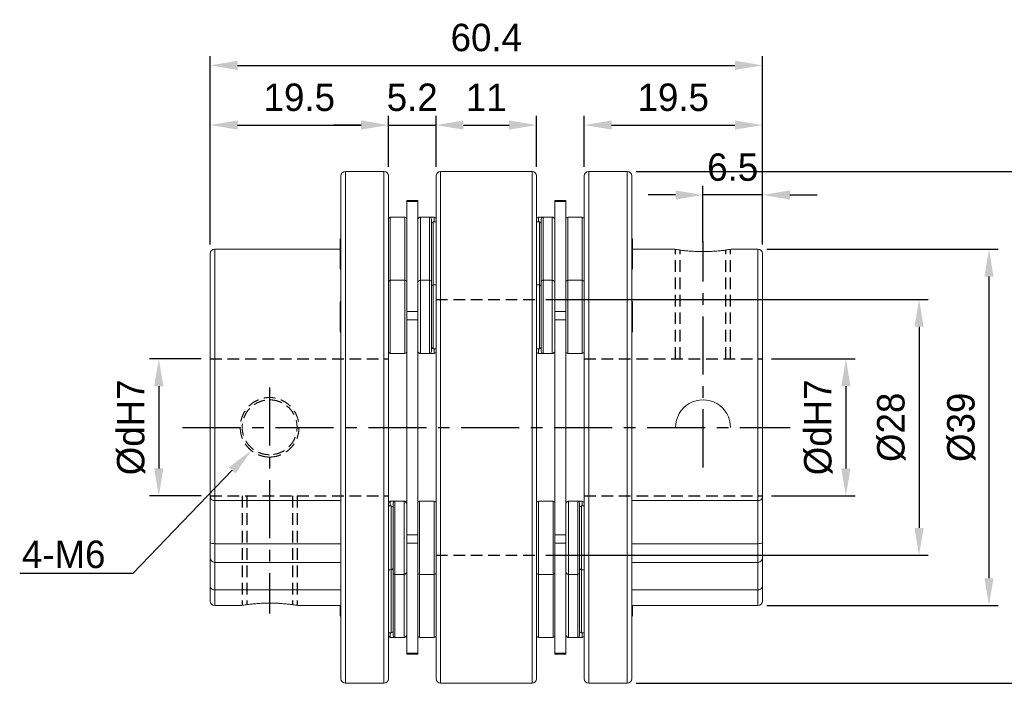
# Model space of a CAD drawing. Header units: millimetres. Extents: x 5 to 415, y 5 to 292.
# Tile 3 of 5: x 157 to 265, y 115 to 188. Entities that reach past the tile are written whole.
import ezdxf
from ezdxf import colors
from ezdxf.entities.mleader import LeaderData, LeaderLine
from ezdxf.math import Vec2, Vec3

# ---------------------------------------------------------------- set-up
doc = ezdxf.new("R2010")
doc.units = ezdxf.units.MM
doc.header["$PDSIZE"] = -1
doc.linetypes.add('CENTER', pattern=[10.16, 6.35, -1.27, 1.27, -1.27])
doc.linetypes.add('HIDDEN', pattern=[1.905, 1.27, -0.635])
doc.dimstyles.new('ISO-25', dxfattribs={"dimtxt": 2.5, "dimasz": 2.5, "dimexe": 1.25, "dimexo": 0.625, "dimtad": 1, "dimtxsty": 'Standard', "dimcen": 2.5, "dimadec": 0, "dimazin": 0, "dimtfac": 1, "dimtmove": 0, "dimatfit": 3, "dimfxl": 0, "dimarcsym": 0})

# ---------------------------------------------------------------- blocks, each defined once
blk = doc.blocks.new('*D4')
at = {"color": 1, "lineweight": -2}
for p, q in [((177.65, 163.01), (177.65, 177.08)), ((197.15, 171.51), (197.15, 177.08)), ((180.65, 176.08), (194.15, 176.08))]:
    blk.add_line(p, q, dxfattribs=at)
at = {"color": 1}
for points in [[(180.65, 176.58), (180.65, 175.58), (177.65, 176.08)], [(194.15, 176.58), (194.15, 175.58), (197.15, 176.08)]]:
    blk.add_solid(points, dxfattribs=at)
at = {"layer": 'Defpoints', "color": 0}
for p in [(197.15, 176.08), (197.15, 170.51), (177.65, 162.01)]:
    blk.add_point(p, dxfattribs=at)
at = {"color": 0, "insert": (187.4, 179.1), "char_height": 3, "attachment_point": 5}
blk.add_mtext('19.5', dxfattribs=at)
blk = doc.blocks.new('*D5')
at = {"color": 1, "lineweight": -2}
for p, q in [((218.55, 171.51), (218.55, 177.08)), ((238.05, 163.01), (238.05, 177.08)), ((221.55, 176.08), (235.05, 176.08))]:
    blk.add_line(p, q, dxfattribs=at)
at = {"color": 1}
for points in [[(221.55, 176.58), (221.55, 175.58), (218.55, 176.08)], [(235.05, 176.58), (235.05, 175.58), (238.05, 176.08)]]:
    blk.add_solid(points, dxfattribs=at)
at = {"layer": 'Defpoints', "color": 0}
for p in [(238.05, 176.08), (218.55, 170.51), (238.05, 162.01)]:
    blk.add_point(p, dxfattribs=at)
at = {"color": 0, "insert": (228.3, 179.1), "char_height": 3, "attachment_point": 5}
blk.add_mtext('19.5', dxfattribs=at)
blk = doc.blocks.new('*D6')
at = {"color": 1, "lineweight": -2}
for p, q in [((202.35, 171.51), (202.35, 177.08)), ((213.35, 171.51), (213.35, 177.08)), ((205.35, 176.08), (210.35, 176.08))]:
    blk.add_line(p, q, dxfattribs=at)
at = {"color": 1}
for points in [[(205.35, 176.58), (205.35, 175.58), (202.35, 176.08)], [(210.35, 176.58), (210.35, 175.58), (213.35, 176.08)]]:
    blk.add_solid(points, dxfattribs=at)
at = {"layer": 'Defpoints', "color": 0}
for p in [(213.35, 176.08), (202.35, 170.51), (213.35, 170.51)]:
    blk.add_point(p, dxfattribs=at)
at = {"color": 0, "insert": (207.85, 179.1), "char_height": 3, "attachment_point": 5}
blk.add_mtext('11', dxfattribs=at)
blk = doc.blocks.new('*D7')
at = {"color": 1, "lineweight": -2}
for p, q in [((197.15, 171.51), (197.15, 177.08)), ((202.35, 171.51), (202.35, 177.08)), ((194.15, 176.08), (191.15, 176.08)), ((197.15, 176.08), (202.35, 176.08)), ((205.35, 176.08), (208.35, 176.08))]:
    blk.add_line(p, q, dxfattribs=at)
at = {"color": 1}
for points in [[(194.15, 176.58), (194.15, 175.58), (197.15, 176.08)], [(205.35, 176.58), (205.35, 175.58), (202.35, 176.08)]]:
    blk.add_solid(points, dxfattribs=at)
at = {"layer": 'Defpoints', "color": 0}
for p in [(202.35, 176.08), (197.15, 170.51), (202.35, 170.51)]:
    blk.add_point(p, dxfattribs=at)
at = {"color": 0, "insert": (199.75, 179.1), "char_height": 3, "attachment_point": 5}
blk.add_mtext('5.2', dxfattribs=at)
blk = doc.blocks.new('*D8')
at = {"color": 1, "lineweight": -2}
for p, q in [((177.65, 163.01), (177.65, 183.61)), ((238.05, 163.01), (238.05, 183.61)), ((180.65, 182.61), (235.05, 182.61))]:
    blk.add_line(p, q, dxfattribs=at)
at = {"color": 1}
for points in [[(180.65, 183.11), (180.65, 182.11), (177.65, 182.61)], [(235.05, 183.11), (235.05, 182.11), (238.05, 182.61)]]:
    blk.add_solid(points, dxfattribs=at)
at = {"layer": 'Defpoints', "color": 0}
for p in [(238.05, 182.61), (177.65, 162.01), (238.05, 162.01)]:
    blk.add_point(p, dxfattribs=at)
at = {"color": 0, "insert": (207.85, 185.64), "char_height": 3, "attachment_point": 5}
blk.add_mtext('60.4', dxfattribs=at)
blk = doc.blocks.new('*D9')
at = {"color": 1, "lineweight": -2}
for p, q in [((239.05, 150.51), (248.18, 150.51)), ((247.18, 147.51), (247.18, 138.51)), ((239.05, 135.51), (248.18, 135.51))]:
    blk.add_line(p, q, dxfattribs=at)
at = {"color": 1}
for points in [[(246.68, 147.51), (247.68, 147.51), (247.18, 150.51)], [(246.68, 138.51), (247.68, 138.51), (247.18, 135.51)]]:
    blk.add_solid(points, dxfattribs=at)
at = {"layer": 'Defpoints', "color": 0}
for p in [(238.05, 150.51), (238.05, 135.51), (247.18, 135.51)]:
    blk.add_point(p, dxfattribs=at)
at = {"color": 0, "insert": (244.16, 143.01), "char_height": 3, "attachment_point": 5, "rotation": 90}
blk.add_mtext('%%cdH7', dxfattribs=at)
blk = doc.blocks.new('*D10')
at = {"color": 1, "lineweight": -2}
for p, q in [((176.65, 150.51), (171.03, 150.51)), ((172.03, 147.51), (172.03, 138.51)), ((176.65, 135.51), (171.03, 135.51))]:
    blk.add_line(p, q, dxfattribs=at)
at = {"color": 1}
for points in [[(171.53, 147.51), (172.53, 147.51), (172.03, 150.51)], [(171.53, 138.51), (172.53, 138.51), (172.03, 135.51)]]:
    blk.add_solid(points, dxfattribs=at)
at = {"layer": 'Defpoints', "color": 0}
for p in [(177.65, 150.51), (172.03, 135.51), (177.65, 135.51)]:
    blk.add_point(p, dxfattribs=at)
at = {"color": 0, "insert": (169.01, 143.01), "char_height": 3, "attachment_point": 5, "rotation": 90}
blk.add_mtext('%%cdH7', dxfattribs=at)
blk = doc.blocks.new('*D11')
at = {"color": 1, "lineweight": -2}
for p, q in [((238.55, 162.51), (263.83, 162.51)), ((262.83, 159.51), (262.83, 126.51)), ((238.55, 123.51), (263.83, 123.51))]:
    blk.add_line(p, q, dxfattribs=at)
at = {"color": 1}
for points in [[(262.33, 159.51), (263.33, 159.51), (262.83, 162.51)], [(262.33, 126.51), (263.33, 126.51), (262.83, 123.51)]]:
    blk.add_solid(points, dxfattribs=at)
at = {"layer": 'Defpoints', "color": 0}
for p in [(237.55, 162.51), (237.55, 123.51), (262.83, 123.51)]:
    blk.add_point(p, dxfattribs=at)
at = {"color": 0, "insert": (259.81, 143.01), "char_height": 3, "attachment_point": 5, "rotation": 90}
blk.add_mtext('%%c39', dxfattribs=at)
blk = doc.blocks.new('*D12')
at = {"color": 1, "lineweight": -2}
for p, q in [((231.55, 163.23), (231.55, 169.43)), ((238.05, 163.01), (238.05, 169.43)), ((228.55, 168.43), (225.55, 168.43)), ((238.05, 168.43), (231.55, 168.43)), ((241.05, 168.43), (244.05, 168.43))]:
    blk.add_line(p, q, dxfattribs=at)
at = {"color": 1}
for points in [[(228.55, 168.93), (228.55, 167.93), (231.55, 168.43)], [(241.05, 168.93), (241.05, 167.93), (238.05, 168.43)]]:
    blk.add_solid(points, dxfattribs=at)
at = {"layer": 'Defpoints', "color": 0}
for p in [(231.55, 168.43), (231.55, 162.23), (238.05, 162.01)]:
    blk.add_point(p, dxfattribs=at)
at = {"color": 0, "insert": (234.8, 171.46), "char_height": 3, "attachment_point": 5}
blk.add_mtext('6.5', dxfattribs=at)
blk = doc.blocks.new('*D13')
at = {"color": 1, "lineweight": -2}
for p, q in [((224.25, 171.01), (271.03, 171.01)), ((270.03, 168.01), (270.03, 118.01)), ((224.25, 115.01), (271.03, 115.01))]:
    blk.add_line(p, q, dxfattribs=at)
at = {"color": 1}
for points in [[(269.53, 168.01), (270.53, 168.01), (270.03, 171.01)], [(269.53, 118.01), (270.53, 118.01), (270.03, 115.01)]]:
    blk.add_solid(points, dxfattribs=at)
at = {"layer": 'Defpoints', "color": 0}
for p in [(223.25, 171.01), (223.25, 115.01), (270.03, 115.01)]:
    blk.add_point(p, dxfattribs=at)
at = {"color": 0, "insert": (267.01, 143.01), "char_height": 3, "attachment_point": 5, "rotation": 90}
blk.add_mtext('%%c56', dxfattribs=at)
blk = doc.blocks.new('*D14')
at = {"color": 1, "lineweight": -2}
for p, q in [((214.35, 157.01), (256.18, 157.01)), ((255.18, 154.01), (255.18, 132.01)), ((214.35, 129.01), (256.18, 129.01))]:
    blk.add_line(p, q, dxfattribs=at)
at = {"color": 1}
for points in [[(254.68, 154.01), (255.68, 154.01), (255.18, 157.01)], [(254.68, 132.01), (255.68, 132.01), (255.18, 129.01)]]:
    blk.add_solid(points, dxfattribs=at)
at = {"layer": 'Defpoints', "color": 0}
for p in [(213.35, 157.01), (213.35, 129.01), (255.18, 129.01)]:
    blk.add_point(p, dxfattribs=at)
at = {"color": 0, "insert": (252.15, 143.01), "char_height": 3, "attachment_point": 5, "rotation": 90}
blk.add_mtext('%%c28', dxfattribs=at)

msp = doc.modelspace()

# ---------------------------------------------------------------- linework, layer by layer
at = {"color": 7, "linetype": 'Continuous', "lineweight": 15}
for p, q in [((191.954, 115.51), (191.954, 170.51)), ((196.654, 171.01), (192.454, 171.01)), ((192.454, 171.01), (192.454, 115.01)), ((196.654, 115.01), (196.654, 171.01)), ((197.154, 170.51), (197.154, 115.51)), ((202.354, 115.51), (202.354, 170.51)), ((212.854, 171.01), (202.854, 171.01)), ((202.854, 171.01), (202.854, 115.01)), ((212.854, 115.01), (212.854, 171.01)), ((213.354, 170.51), (213.354, 115.51)), ((218.554, 115.51), (218.554, 170.51)), ((223.254, 171.01), (219.054, 171.01)), ((219.054, 171.01), (219.054, 115.01)), ((223.254, 115.01), (223.254, 171.01)), ((223.754, 170.51), (223.754, 115.51)), ((200.354, 167.832), (199.154, 167.832)), ((199.154, 167.7), (199.154, 167.832)), ((200.354, 167.7), (199.154, 167.7)), ((199.154, 167.7), (199.154, 155.676)), ((200.354, 167.832), (200.354, 167.7)), ((200.354, 167.7), (200.354, 155.676)), ((216.554, 167.832), (215.354, 167.832)), ((215.354, 167.7), (215.354, 167.832)), ((216.554, 167.7), (215.354, 167.7)), ((215.354, 155.676), (215.354, 167.7)), ((216.554, 167.832), (216.554, 167.7)), ((216.554, 155.676), (216.554, 167.7)), ((198.954, 165.986), (197.354, 165.986)), ((197.354, 165.986), (197.354, 159.099)), ((198.954, 159.099), (198.954, 165.986)), ((200.654, 165.986), (200.554, 165.986)), ((200.554, 165.986), (200.554, 165.969)), ((201.654, 165.986), (200.654, 165.986)), ((200.654, 165.986), (200.654, 159.099)), ((202.154, 165.986), (201.654, 165.986)), ((201.654, 159.099), (201.654, 165.986)), ((202.154, 165.486), (202.154, 165.986)), ((214.054, 165.986), (213.554, 165.986)), ((213.554, 165.986), (213.554, 165.486)), ((215.054, 165.986), (214.054, 165.986)), ((214.054, 165.986), (214.054, 159.099)), ((215.154, 165.986), (215.054, 165.986)), ((215.054, 159.099), (215.054, 165.986)), ((215.154, 165.969), (215.154, 165.986)), ((218.354, 165.986), (216.754, 165.986)), ((216.754, 165.986), (216.754, 159.099)), ((218.354, 159.099), (218.354, 165.986)), ((201.854, 165.786), (201.854, 158.899)), ((202.354, 165.486), (202.054, 165.486)), ((202.054, 165.486), (202.054, 158.599)), ((213.654, 165.486), (213.354, 165.486)), ((213.654, 158.599), (213.654, 165.486)), ((213.854, 158.899), (213.854, 165.786)), ((191.954, 163.686), (191.854, 163.586)), ((191.854, 163.586), (191.854, 160.386)), ((223.854, 163.586), (223.754, 163.686)), ((223.854, 161.986), (223.854, 163.586)), ((177.654, 135.405), (177.654, 162.01)), ((191.854, 162.51), (178.154, 162.51)), ((178.154, 162.51), (178.154, 134.998)), ((228.34, 162.51), (223.854, 162.51)), ((223.854, 160.386), (223.854, 161.986)), ((237.554, 162.51), (234.767, 162.51)), ((237.554, 134.998), (237.554, 162.51)), ((238.054, 162.01), (238.054, 135.405)), ((191.854, 160.386), (191.954, 160.286)), ((223.754, 160.286), (223.854, 160.386)), ((198.954, 159.099), (197.354, 159.099)), ((197.354, 159.099), (197.354, 151.099)), ((198.954, 151.099), (198.954, 159.099)), ((201.654, 159.099), (200.654, 159.099)), ((200.654, 159.099), (200.654, 151.099)), ((201.654, 151.099), (201.654, 159.099)), ((201.854, 158.899), (201.854, 151.299)), ((202.354, 158.599), (202.054, 158.599)), ((202.054, 158.599), (202.054, 151.599)), ((213.654, 158.599), (213.354, 158.599)), ((213.654, 151.599), (213.654, 158.599)), ((213.854, 151.299), (213.854, 158.899)), ((215.054, 159.099), (214.054, 159.099)), ((214.054, 159.099), (214.054, 151.099)), ((215.054, 151.099), (215.054, 159.099)), ((218.354, 159.099), (216.754, 159.099)), ((216.754, 159.099), (216.754, 151.099)), ((218.354, 151.099), (218.354, 159.099)), ((177.654, 157.236), (177.654, 157.26)), ((238.054, 157.26), (238.054, 157.236)), ((191.954, 156.799), (191.854, 156.699)), ((191.854, 156.699), (191.854, 153.499)), ((223.854, 156.699), (223.754, 156.799)), ((223.854, 155.099), (223.854, 156.699)), ((199.154, 155.676), (200.354, 155.676)), ((199.154, 154.776), (199.154, 155.676)), ((200.354, 155.676), (200.354, 154.776)), ((215.354, 155.676), (216.554, 155.676)), ((215.354, 154.776), (215.354, 155.676)), ((216.554, 155.676), (216.554, 154.776)), ((223.854, 153.499), (223.854, 155.099)), ((200.354, 154.776), (199.154, 154.776)), ((199.154, 131.244), (199.154, 154.776)), ((200.354, 131.244), (200.354, 154.776)), ((216.554, 154.776), (215.354, 154.776)), ((215.354, 154.776), (215.354, 131.244)), ((216.554, 154.776), (216.554, 131.244)), ((191.854, 153.499), (191.954, 153.399)), ((223.754, 153.399), (223.854, 153.499)), ((197.354, 151.099), (198.954, 151.099)), ((200.554, 151.116), (200.554, 151.099)), ((200.554, 151.099), (200.654, 151.099)), ((200.654, 151.099), (201.654, 151.099)), ((201.654, 151.099), (202.154, 151.099)), ((202.054, 151.599), (202.354, 151.599)), ((202.154, 151.099), (202.154, 151.599)), ((213.354, 151.599), (213.654, 151.599)), ((213.554, 151.599), (213.554, 151.099)), ((213.554, 151.099), (214.054, 151.099)), ((214.054, 151.099), (215.054, 151.099)), ((215.054, 151.099), (215.154, 151.099)), ((215.154, 151.099), (215.154, 151.116)), ((216.754, 151.099), (218.354, 151.099)), ((177.654, 130.443), (177.654, 135.405)), ((178.154, 134.998), (178.154, 130.283)), ((178.154, 134.998), (191.954, 134.998)), ((197.854, 134.92), (197.354, 134.92)), ((197.354, 134.92), (197.354, 134.42)), ((197.654, 127.12), (197.654, 134.72)), ((198.854, 134.92), (197.854, 134.92)), ((197.854, 134.92), (197.854, 126.92)), ((198.954, 134.92), (198.854, 134.92)), ((198.854, 126.92), (198.854, 134.92)), ((198.954, 134.903), (198.954, 134.92)), ((202.154, 134.92), (200.554, 134.92)), ((200.554, 134.92), (200.554, 126.92)), ((202.154, 126.92), (202.154, 134.92)), ((215.154, 134.92), (213.554, 134.92)), ((213.554, 134.92), (213.554, 130.92)), ((215.154, 130.92), (215.154, 134.92)), ((216.854, 134.92), (216.754, 134.92)), ((216.754, 134.92), (216.754, 134.903)), ((217.854, 134.92), (216.854, 134.92)), ((216.854, 134.92), (216.854, 127.223)), ((218.354, 134.92), (217.854, 134.92)), ((217.854, 127.223), (217.854, 134.92)), ((218.054, 134.72), (218.054, 127.408)), ((218.354, 134.42), (218.354, 134.92)), ((237.554, 134.998), (223.754, 134.998)), ((237.554, 130.283), (237.554, 134.998)), ((238.054, 135.405), (238.054, 130.443)), ((197.454, 134.42), (197.154, 134.42)), ((197.454, 127.42), (197.454, 134.42)), ((218.554, 134.42), (218.254, 134.42)), ((218.254, 134.42), (218.254, 130.92)), ((177.654, 128.759), (177.654, 130.443)), ((199.154, 131.244), (200.354, 131.244)), ((199.154, 130.343), (199.154, 131.244)), ((200.354, 130.343), (199.154, 130.343)), ((199.154, 130.343), (199.154, 118.319)), ((200.354, 131.244), (200.354, 130.343)), ((200.354, 130.343), (200.354, 118.319)), ((213.554, 130.92), (213.554, 126.92)), ((215.154, 126.92), (215.154, 130.92)), ((215.354, 131.244), (216.554, 131.244)), ((215.354, 130.343), (215.354, 131.244)), ((216.554, 130.343), (215.354, 130.343)), ((215.354, 118.319), (215.354, 130.343)), ((216.554, 131.244), (216.554, 130.343)), ((216.554, 118.319), (216.554, 130.343)), ((218.254, 130.92), (218.254, 127.42)), ((238.054, 130.443), (238.054, 128.759)), ((191.954, 130.283), (178.154, 130.283)), ((178.154, 130.283), (178.154, 128.235)), ((223.754, 130.283), (237.554, 130.283)), ((237.554, 128.235), (237.554, 130.283)), ((177.654, 125.598), (177.654, 128.783)), ((191.954, 128.235), (178.154, 128.235)), ((178.154, 128.235), (178.154, 125.231)), ((223.754, 128.235), (237.554, 128.235)), ((237.554, 125.231), (237.554, 128.235)), ((238.054, 128.783), (238.054, 125.598)), ((197.154, 127.42), (197.454, 127.42)), ((197.454, 120.533), (197.454, 127.42)), ((197.654, 122.582), (197.654, 127.12)), ((216.854, 127.223), (216.854, 126.92)), ((217.854, 126.92), (217.854, 127.223)), ((218.054, 127.408), (218.054, 127.12)), ((218.054, 127.12), (218.054, 124.033)), ((218.254, 127.42), (218.554, 127.42)), ((218.254, 127.42), (218.254, 124.033)), ((197.854, 126.92), (198.854, 126.92)), ((197.854, 126.92), (197.854, 122.506)), ((198.854, 122.506), (198.854, 126.92)), ((200.554, 126.92), (202.154, 126.92)), ((200.554, 126.92), (200.554, 120.033)), ((202.154, 120.033), (202.154, 126.92)), ((213.554, 126.92), (215.154, 126.92)), ((213.554, 126.92), (213.554, 124.033)), ((215.154, 124.033), (215.154, 126.92)), ((216.854, 126.92), (217.854, 126.92)), ((216.854, 126.92), (216.854, 124.033)), ((217.854, 124.033), (217.854, 126.92)), ((177.654, 124.01), (177.654, 125.598)), ((178.154, 125.231), (191.954, 125.231)), ((178.154, 125.231), (178.154, 123.51)), ((237.554, 125.231), (223.754, 125.231)), ((237.554, 123.51), (237.554, 125.231)), ((238.054, 125.598), (238.054, 124.01)), ((213.554, 124.033), (213.554, 120.033)), ((215.154, 120.033), (215.154, 124.033)), ((216.854, 124.033), (216.854, 120.033)), ((217.854, 120.033), (217.854, 124.033)), ((218.054, 124.033), (218.054, 120.233)), ((218.254, 124.033), (218.254, 120.533)), ((178.154, 123.51), (180.94, 123.51)), ((187.367, 123.51), (191.954, 123.51)), ((191.854, 123.51), (191.854, 122.433)), ((223.754, 123.51), (237.554, 123.51)), ((223.854, 122.433), (223.854, 123.51)), ((191.854, 122.433), (191.954, 122.333)), ((197.654, 120.233), (197.654, 122.582)), ((197.854, 122.506), (197.854, 120.033)), ((198.854, 120.033), (198.854, 122.506)), ((223.754, 122.333), (223.854, 122.433)), ((197.154, 120.533), (197.454, 120.533)), ((197.354, 120.533), (197.354, 120.033)), ((197.354, 120.033), (197.854, 120.033)), ((197.854, 120.033), (198.854, 120.033)), ((198.854, 120.033), (198.954, 120.033)), ((198.954, 120.033), (198.954, 120.05)), ((200.554, 120.033), (202.154, 120.033)), ((213.554, 120.033), (215.154, 120.033)), ((216.754, 120.05), (216.754, 120.033)), ((216.754, 120.033), (216.854, 120.033)), ((216.854, 120.033), (217.854, 120.033)), ((217.854, 120.033), (218.354, 120.033)), ((218.254, 120.533), (218.554, 120.533)), ((218.354, 120.033), (218.354, 120.533)), ((199.154, 118.319), (200.354, 118.319)), ((199.154, 118.187), (199.154, 118.319)), ((199.154, 118.187), (200.354, 118.187)), ((200.354, 118.319), (200.354, 118.187)), ((215.354, 118.319), (216.554, 118.319)), ((215.354, 118.187), (215.354, 118.319)), ((215.354, 118.187), (216.554, 118.187)), ((216.554, 118.319), (216.554, 118.187)), ((192.454, 115.01), (196.654, 115.01)), ((202.854, 115.01), (212.854, 115.01)), ((219.054, 115.01), (223.254, 115.01))]:
    msp.add_line(p, q, dxfattribs=at)
at = {"color": 1, "linetype": 'CENTER'}
for p, q in [((231.554, 138.634), (231.554, 163.358)), ((184.154, 147.385), (184.154, 122.661)), ((174.634, 143.01), (241.074, 143.01))]:
    msp.add_line(p, q, dxfattribs=at)
at = {"color": 5, "linetype": 'HIDDEN'}
for p, q in [((228.554, 150.51), (228.554, 162.475)), ((229.054, 150.51), (229.054, 162.401)), ((234.054, 150.51), (234.054, 162.401)), ((234.554, 150.51), (234.554, 162.475)), ((202.354, 157.01), (213.354, 157.01)), ((177.654, 150.51), (197.154, 150.51)), ((218.554, 150.51), (238.054, 150.51)), ((177.654, 135.51), (197.154, 135.51)), ((181.154, 135.51), (181.154, 123.545)), ((181.654, 135.51), (181.654, 123.618)), ((186.654, 135.51), (186.654, 123.618)), ((187.154, 135.51), (187.154, 123.545)), ((218.554, 135.51), (238.054, 135.51)), ((202.354, 129.01), (213.354, 129.01))]:
    msp.add_line(p, q, dxfattribs=at)
at = {"color": 7, "linetype": 'Continuous', "lineweight": 15, "flags": 128}
for points in [[(177.654, 130.443), (177.654, 130.441), (177.677, 130.393), (177.752, 130.346), (177.862, 130.312), (177.999, 130.29), (178.154, 130.283)], [(237.554, 130.283), (237.708, 130.29), (237.845, 130.312), (237.955, 130.346), (238.03, 130.393), (238.054, 130.441), (238.054, 130.443)], [(178.154, 125.231), (177.999, 125.249), (177.862, 125.299), (177.752, 125.379), (177.677, 125.486), (177.654, 125.594), (177.654, 125.598)], [(238.054, 125.598), (238.054, 125.594), (238.03, 125.486), (237.955, 125.379), (237.845, 125.299), (237.708, 125.249), (237.554, 125.231)]]:
    msp.add_lwpolyline(points, dxfattribs=at)
at = {"color": 7, "linetype": 'Continuous', "lineweight": 15}
for centre, radius, start, end in [((192.454, 170.51), 0.5, 90, 180), ((196.654, 170.51), 0.5, 0, 90), ((202.854, 170.51), 0.5, 90, 180), ((212.854, 170.51), 0.5, 0, 90), ((219.054, 170.51), 0.5, 90, 180), ((223.254, 170.51), 0.5, 0, 90), ((197.354, 165.786), 0.2, 90, 180), ((198.954, 165.786), 0.2, 0, 90), ((200.654, 165.686), 0.3, 90, 180), ((200.554, 165.786), 0.2, 90, 180), ((201.654, 165.786), 0.2, 0, 90), ((202.154, 165.786), 0.2, 0, 90), ((213.554, 165.786), 0.2, 90, 180), ((214.054, 165.786), 0.2, 90, 180), ((215.054, 165.686), 0.3, 0, 90), ((215.154, 165.786), 0.2, 0, 90), ((216.754, 165.786), 0.2, 90, 180), ((218.354, 165.786), 0.2, 0, 90), ((202.054, 165.286), 0.2, 90, 180), ((213.654, 165.286), 0.2, 0, 90), ((178.154, 162.01), 0.5, 90, 180), ((237.554, 162.01), 0.5, 0, 90), ((197.354, 158.899), 0.2, 90, 180), ((198.954, 158.899), 0.2, 0, 90), ((200.654, 158.799), 0.3, 90, 180), ((201.654, 158.899), 0.2, 0, 90), ((202.054, 158.686), 0.2, 180, 225.8621), ((202.054, 158.399), 0.2, 90, 180), ((213.654, 158.399), 0.2, 0, 90), ((213.654, 158.686), 0.2, 314.1379, 0), ((214.054, 158.899), 0.2, 90, 180), ((215.054, 158.799), 0.3, 0, 90), ((216.754, 158.899), 0.2, 90, 180), ((218.354, 158.899), 0.2, 0, 90), ((197.354, 151.299), 0.2, 180, 270), ((198.954, 151.299), 0.2, 270, 0), ((200.654, 151.399), 0.3, 180, 270), ((200.554, 151.299), 0.2, 180, 270), ((201.654, 151.299), 0.2, 270, 0), ((202.054, 151.799), 0.2, 180, 270), ((202.154, 151.299), 0.2, 270, 0), ((213.554, 151.299), 0.2, 180, 270), ((213.654, 151.799), 0.2, 270, 0), ((214.054, 151.299), 0.2, 180, 270), ((215.054, 151.399), 0.3, 270, 0), ((215.154, 151.299), 0.2, 270, 0), ((216.754, 151.299), 0.2, 180, 270), ((218.354, 151.299), 0.2, 270, 0), ((231.556, 143.014), 2.998, 359.91266, 180.04565), ((178.105, 135.449), 0.454, 185.51385, 276.14291), ((197.354, 134.72), 0.2, 90, 180), ((197.854, 134.72), 0.2, 90, 180), ((198.854, 134.62), 0.3, 0, 90), ((198.954, 134.72), 0.2, 0, 90), ((200.554, 134.72), 0.2, 90, 180), ((202.154, 134.72), 0.2, 0, 90), ((213.554, 134.72), 0.2, 90, 180), ((215.154, 134.72), 0.2, 0, 90), ((216.854, 134.62), 0.3, 90, 180), ((216.754, 134.72), 0.2, 90, 180), ((217.854, 134.72), 0.2, 0, 90), ((218.354, 134.72), 0.2, 0, 90), ((237.602, 135.449), 0.454, 263.8652, 354.47804), ((197.454, 134.22), 0.2, 0, 90), ((218.254, 134.22), 0.2, 90, 180), ((178.169, 128.75), 0.515, 179.0283, 268.28705), ((237.538, 128.751), 0.516, 271.72062, 0.96403), ((197.454, 127.62), 0.2, 270, 0), ((197.454, 127.333), 0.2, 0, 45.8621), ((197.854, 127.12), 0.2, 180, 270), ((198.854, 127.22), 0.3, 270, 0), ((200.554, 127.12), 0.2, 180, 270), ((202.154, 127.12), 0.2, 270, 0), ((213.554, 127.12), 0.2, 180, 270), ((215.154, 127.12), 0.2, 270, 0), ((216.854, 127.22), 0.3, 180, 270), ((217.854, 127.12), 0.2, 270, 0), ((218.254, 127.62), 0.2, 180, 270), ((218.254, 127.333), 0.2, 134.1379, 180), ((178.154, 124.01), 0.5, 180, 270), ((237.554, 124.01), 0.5, 270, 0), ((197.454, 120.733), 0.2, 270, 0), ((218.254, 120.733), 0.2, 180, 270), ((197.354, 120.233), 0.2, 180, 270), ((197.854, 120.233), 0.2, 180, 270), ((198.854, 120.333), 0.3, 270, 0), ((198.954, 120.233), 0.2, 270, 0), ((200.554, 120.233), 0.2, 180, 270), ((202.154, 120.233), 0.2, 270, 0), ((213.554, 120.233), 0.2, 180, 270), ((215.154, 120.233), 0.2, 270, 0), ((216.854, 120.333), 0.3, 180, 270), ((216.754, 120.233), 0.2, 180, 270), ((217.854, 120.233), 0.2, 270, 0), ((218.354, 120.233), 0.2, 270, 0), ((192.454, 115.51), 0.5, 180, 270), ((196.654, 115.51), 0.5, 270, 0), ((202.854, 115.51), 0.5, 180, 270), ((212.854, 115.51), 0.5, 270, 0), ((219.054, 115.51), 0.5, 180, 270), ((223.254, 115.51), 0.5, 270, 0)]:
    msp.add_arc(centre, radius, start, end, dxfattribs=at)
for points, knots in [([(231.554, 162.234), (231.344, 162.237), (230.922, 162.241), (230.315, 162.273), (229.754, 162.319), (229.265, 162.373), (228.865, 162.426), (228.566, 162.472), (228.39, 162.501), (228.319, 162.513), (228.34, 162.51), (228.34, 162.51)], [0, 0, 0, 0, 0.1232069, 0.24822, 0.3732613, 0.4974503, 0.6217583, 0.7477971, 0.8739659, 0.9988513, 1, 1, 1, 1]), ([(234.767, 162.509), (234.767, 162.51), (234.789, 162.513), (234.717, 162.501), (234.54, 162.472), (234.24, 162.426), (233.84, 162.372), (233.352, 162.318), (232.791, 162.273), (232.184, 162.241), (231.763, 162.236), (231.554, 162.234)], [0, 0, 0, 0, 0.0017077, 0.1265114, 0.2529342, 0.3788037, 0.5032045, 0.627163, 0.7520419, 0.8769644, 1, 1, 1, 1]), ([(180.94, 123.51), (180.945, 123.511), (180.956, 123.512), (181.042, 123.526), (181.202, 123.552), (181.466, 123.592), (181.867, 123.645), (182.355, 123.699), (182.916, 123.744), (183.523, 123.777), (183.945, 123.781), (184.154, 123.783)], [0, 0, 0, 0, 0.0826999, 0.1662424, 0.2511923, 0.3773759, 0.5020565, 0.6263074, 0.7514649, 0.8766801, 1, 1, 1, 1]), ([(184.154, 123.783), (184.363, 123.781), (184.785, 123.776), (185.392, 123.744), (185.954, 123.699), (186.442, 123.645), (186.844, 123.592), (187.137, 123.547), (187.331, 123.516), (187.355, 123.512), (187.367, 123.51)], [0, 0, 0, 0, 0.12351959, 0.2488499, 0.3742087, 0.49871273, 0.62333615, 0.74971075, 0.87616201, 1, 1, 1, 1])]:
    msp.add_open_spline(points, degree=3, knots=knots, dxfattribs=at)
at = {"color": 5, "linetype": 'HIDDEN', "lineweight": 15}
for points, knots in [([(184.154, 139.758), (183.944, 139.758), (183.522, 139.801), (182.915, 139.991), (182.353, 140.292), (181.865, 140.698), (181.465, 141.193), (181.17, 141.76), (180.982, 142.372), (180.94, 142.801), (180.939, 143.226), (180.981, 143.655), (181.169, 144.27), (181.465, 144.838), (181.865, 145.333), (182.354, 145.74), (182.917, 146.04), (183.525, 146.232), (184.157, 146.295), (184.788, 146.232), (185.394, 146.041), (185.955, 145.74), (186.443, 145.333), (186.843, 144.837), (187.139, 144.268), (187.327, 143.653), (187.368, 143.224), (187.368, 142.799), (187.325, 142.371), (187.136, 141.757), (186.839, 141.189), (186.439, 140.695), (185.951, 140.289), (185.39, 139.99), (184.784, 139.799), (184.363, 139.758), (184.154, 139.758)], [0, 0, 0, 0, 0.0308395, 0.0621312, 0.09343, 0.1245153, 0.1555471, 0.1870108, 0.2185037, 0.2496767, 0.2500211, 0.2812403, 0.3128626, 0.3443683, 0.3754867, 0.4065366, 0.4379074, 0.4692677, 0.5001525, 0.5309578, 0.5622437, 0.5934805, 0.6245436, 0.6556667, 0.6872056, 0.718825, 0.750097, 0.7503021, 0.7815262, 0.8131478, 0.8446302, 0.8757439, 0.9067481, 0.9379817, 0.9692267, 1, 1, 1, 1]), ([(184.154, 140.016), (184.312, 140.016), (184.655, 140.043), (185.191, 140.18), (185.759, 140.452), (186.292, 140.873), (186.713, 141.405), (186.987, 141.971), (187.126, 142.509), (187.171, 143.073), (187.101, 143.714), (186.83, 144.459), (186.351, 145.112), (185.762, 145.578), (185.194, 145.85), (184.658, 145.988), (184.098, 146.033), (183.458, 145.964), (182.712, 145.693), (182.058, 145.214), (181.593, 144.625), (181.32, 144.059), (181.181, 143.521), (181.136, 142.958), (181.206, 142.317), (181.478, 141.573), (181.957, 140.919), (182.546, 140.454), (183.115, 140.181), (183.652, 140.043), (183.995, 140.016), (184.154, 140.016)], [0, 0, 0, 0, 0.025259, 0.0544964, 0.0877254, 0.1249533, 0.1620203, 0.1952136, 0.2245409, 0.2500157, 0.2848453, 0.3264786, 0.3749321, 0.4122045, 0.4454521, 0.4746817, 0.4999066, 0.5345613, 0.5762638, 0.6250291, 0.6620523, 0.6952179, 0.7245334, 0.7500124, 0.7848041, 0.8264183, 0.8748714, 0.9121577, 0.9454356, 0.9747119, 1, 1, 1, 1])]:
    msp.add_open_spline(points, degree=3, knots=knots, dxfattribs=at)

# ---------------------------------------------------------------- dimensions: what is measured, and where the dimension line sits
dim = msp.add_linear_dim(base=(238.054, 182.613), p1=(177.654, 162.01), p2=(238.054, 162.01), text='60.4', dimstyle='ISO-25', override={"dimtxt": 3, "dimasz": 3, "dimexe": 1, "dimexo": 1, "dimgap": 1.524, "dimdsep": 46, "dimclrd": 1, "dimclre": 1, "dimtzin": 0})
dim.commit()
dim.dimension.update_dxf_attribs({"geometry": '*D8', "text_midpoint": (207.854, 185.637)})
for base, p1, p2, picture, middle in [((197.154, 176.078), (177.654, 162.01), (197.154, 170.51), '*D4', (187.404, 179.102)), ((213.354, 176.078), (202.354, 170.51), (213.354, 170.51), '*D6', (207.854, 179.102)), ((238.054, 176.078), (218.554, 170.51), (238.054, 162.01), '*D5', (228.304, 179.102))]:
    dim = msp.add_linear_dim(base=base, p1=p1, p2=p2, dimstyle='ISO-25', override={"dimtxt": 3, "dimasz": 3, "dimexe": 1, "dimexo": 1, "dimgap": 1.524, "dimdsep": 46, "dimclrd": 1, "dimclre": 1, "dimtzin": 0})
    dim.commit()
    dim.dimension.update_dxf_attribs({"geometry": picture, "text_midpoint": middle})
for base, p1, p2, picture, middle in [((202.354, 176.078), (197.154, 170.51), (202.354, 170.51), '*D7', (199.754, 176.078)), ((231.554, 168.431), (238.054, 162.01), (231.554, 162.234), '*D12', (234.804, 168.431))]:
    dim = msp.add_linear_dim(base=base, p1=p1, p2=p2, dimstyle='ISO-25', override={"dimtxt": 3, "dimasz": 3, "dimexe": 1, "dimexo": 1, "dimgap": 1.524, "dimdsep": 46, "dimclrd": 1, "dimclre": 1, "dimtzin": 0})
    dim.commit()
    dim.dimension.update_dxf_attribs({"geometry": picture, "text_midpoint": middle, "dimtype": 160})
for base, p1, p2, text, picture, middle in [((270.034, 115.01), (223.254, 171.01), (223.254, 115.01), '%%c56', '*D13', (267.01, 143.01)), ((262.834, 123.51), (237.554, 162.51), (237.554, 123.51), '%%c39', '*D11', (259.81, 143.01)), ((255.178, 129.01), (213.354, 157.01), (213.354, 129.01), '%%c28', '*D14', (252.154, 143.01)), ((172.03, 135.51), (177.654, 150.51), (177.654, 135.51), '%%cdH7', '*D10', (169.006, 143.01)), ((247.184, 135.51), (238.054, 150.51), (238.054, 135.51), '%%cdH7', '*D9', (244.16, 143.01))]:
    dim = msp.add_linear_dim(base=base, p1=p1, p2=p2, angle=90, text=text, dimstyle='ISO-25', override={"dimtxt": 3, "dimasz": 3, "dimexe": 1, "dimexo": 1, "dimgap": 1.524, "dimdsep": 46, "dimclrd": 1, "dimclre": 1, "dimtzin": 0})
    dim.commit()
    dim.dimension.update_dxf_attribs({"geometry": picture, "text_midpoint": middle})

# ---------------------------------------------------------------- leaders
ml = msp.add_multileader_mtext('Standard')
ml.set_content('4-M6', color=256)
ml.set_leader_properties(color=1)
ml.build(insert=Vec2(0, 0))
ml.multileader.update_dxf_attribs({"text_right_attachment_type": 6, "dogleg_length": 1, "arrow_head_size": 3})
ctx = ml.context
ctx.base_point, ctx.char_height, ctx.arrow_head_size, ctx.plane_origin = Vec3(153.197, 128.823), 3, 3, Vec3(182.145, 140.473)
ctx.right_attachment, ctx.text_align_type = 6, 2
notes = []
notes.append((ctx, [(0, (1, 1, 0), (169.197, 127.023), (-1, 0), 1, [(0, [(182.145, 140.473)], 0, [])])]))
ctx.mtext.insert, ctx.mtext.alignment, ctx.mtext.flow_direction = Vec3(166.197, 130.623), 3, 5
for ctx, leaders in notes:
    for number, flags, end, landing, length, lines in leaders:
        leader = LeaderData()
        leader.index, (leader.has_last_leader_line, leader.has_dogleg_vector, leader.attachment_direction) = number, flags
        leader.last_leader_point, leader.dogleg_vector, leader.dogleg_length = Vec3(end), Vec3(landing), length
        for number, points, colour, breaks in lines:
            line = LeaderLine()
            line.index, line.vertices, line.color, line.breaks = number, Vec3.list(points), colors.encode_raw_color(colour), breaks
            leader.lines.append(line)
        ctx.leaders.append(leader)

doc.saveas('drawing.dxf')
